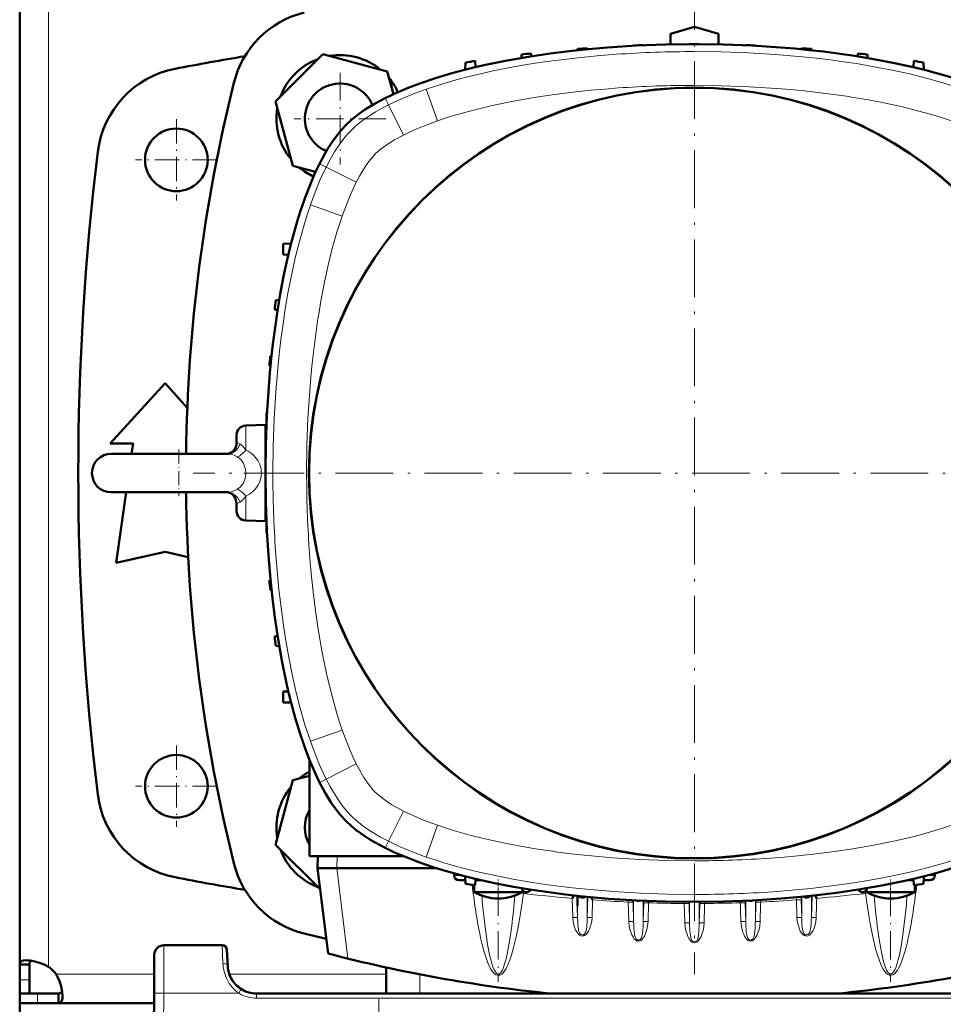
# Model space of a CAD drawing. Extents: x -1358 to 1757, y -1513 to 612.
# Tile 4 of 85: x -163 to 28, y -1276 to -1071. Entities that reach past the tile are written whole.
import ezdxf

# ---------------------------------------------------------------- set-up
doc = ezdxf.new("R2010")
doc.units = 0
doc.linetypes.add('DASHDOT', pattern=[18.5, 12, -3, 0.5, -3])

msp = doc.modelspace()

# ---------------------------------------------------------------- linework, layer by layer
at = {"color": 7, "linetype": 'DASHDOT', "lineweight": 18}
for p, q in [((-23.22, -1061.49), (-23.22, -1269.49)), ((80.78, -1165.49), (-127.22, -1165.49))]:
    msp.add_line(p, q, dxfattribs=at)
at = {"color": 7, "lineweight": 50}
for p, q in [((-163.21, -1063.52), (-163.21, -1165.49)), ((-28.21, -1074.33), (-23.21, -1072.88)), ((-28.21, -1076.54), (-28.21, -1074.33)), ((-23.21, -1072.88), (-18.21, -1074.33)), ((-18.21, -1074.33), (-18.21, -1076.54)), ((-35.84, -1076.76), (-35.84, -1076.83)), ((-33.84, -1076.68), (-33.84, -1076.73)), ((-12.59, -1076.73), (-12.59, -1076.68)), ((-10.59, -1076.83), (-10.59, -1076.76)), ((-100.33, -1078.57), (-110.13, -1088.37)), ((-86.95, -1082.15), (-100.33, -1078.57)), ((-59.09, -1078.64), (-59.12, -1079.35)), ((-57.09, -1078.41), (-57.07, -1079.01)), ((-47.47, -1077.47), (-47.48, -1077.75)), ((-45.47, -1077.32), (-45.46, -1077.55)), ((-0.98, -1077.55), (-0.97, -1077.32)), ((1.04, -1077.75), (1.03, -1077.47)), ((10.64, -1079.01), (10.66, -1078.41)), ((12.66, -1078.64), (12.68, -1079.35)), ((-70.72, -1080.28), (-70.77, -1081.79)), ((-68.72, -1079.96), (-68.67, -1081.28)), ((22.28, -1079.96), (22.24, -1081.28)), ((24.28, -1080.28), (24.34, -1081.79)), ((-85.68, -1086.88), (-86.95, -1082.15)), ((-110.13, -1088.37), (-106.55, -1101.75)), ((-106.55, -1101.75), (-101.83, -1103.01)), ((-106.89, -1117.83), (-108.56, -1117.9)), ((-108.56, -1120.15), (-108.56, -1117.9)), ((-108.56, -1120.15), (-107.47, -1120.2)), ((-110.06, -1129.62), (-109.36, -1129.59)), ((-110.3, -1131.62), (-109.7, -1131.64)), ((-110.96, -1141.23), (-111.24, -1141.24)), ((-111.16, -1143.25), (-111.39, -1143.24)), ((-144.43, -1159.37), (-133.06, -1146.87)), ((-133.06, -1146.87), (-128.44, -1151.95)), ((-111.88, -1152.86), (-111.95, -1152.87)), ((-116.29, -1155.63), (-112.22, -1155.49)), ((-112.22, -1155.49), (-112.22, -1165.4)), ((-111.98, -1154.87), (-112.03, -1154.87)), ((-118.22, -1157.63), (-118.22, -1158.3)), ((-118.22, -1158.3), (-118.22, -1159.09)), ((-139.68, -1159.37), (-144.43, -1159.37)), ((-139.98, -1161.49), (-139.68, -1159.37)), ((-112.22, -1159.49), (-112.14, -1159.49)), ((-144.22, -1161.49), (-123.51, -1161.49)), ((-136.93, -1161.49), (-144.22, -1161.49)), ((-120.03, -1161.49), (-136.93, -1161.49)), ((-123.51, -1161.49), (-120.03, -1161.49)), ((-163.21, -1267.46), (-163.21, -1165.49)), ((-112.22, -1165.58), (-112.22, -1175.49)), ((-144.22, -1169.49), (-123.51, -1169.49)), ((-143.18, -1184.12), (-141.12, -1169.49)), ((-123.51, -1169.49), (-120.03, -1169.49)), ((-118.22, -1171.9), (-118.22, -1173.35)), ((-112.22, -1171.49), (-112.14, -1171.49)), ((-112.22, -1175.49), (-116.29, -1175.35)), ((-112.03, -1176.12), (-111.98, -1176.11)), ((-111.95, -1178.12), (-111.88, -1178.12)), ((-133.06, -1181.87), (-143.18, -1184.12)), ((-128.26, -1182.93), (-133.06, -1181.87)), ((-111.39, -1187.74), (-111.16, -1187.73)), ((-111.24, -1189.74), (-110.96, -1189.75)), ((-109.7, -1199.34), (-110.3, -1199.37)), ((-109.36, -1201.39), (-110.06, -1201.37)), ((-107.47, -1210.79), (-108.56, -1210.83)), ((-108.56, -1210.83), (-108.56, -1213.08)), ((-106.89, -1213.14), (-108.56, -1213.08)), ((-103.1, -1244.99), (-103.1, -1225)), ((-106.55, -1229.23), (-110.13, -1242.62)), ((-103.1, -1228.31), (-106.55, -1229.23)), ((-110.13, -1242.62), (-100.88, -1251.87)), ((-103.1, -1244.99), (-83.66, -1244.99)), ((-101.35, -1244.99), (-101.42, -1247.49)), ((-99.24, -1265.2), (-101.42, -1247.49)), ((-101.42, -1247.49), (-97.45, -1247.49)), ((-97.42, -1247.49), (-97.45, -1247.49)), ((-97.42, -1247.49), (-76.77, -1247.49)), ((-73.08, -1248.58), (-73.1, -1249.02)), ((-72.02, -1249.99), (-70.74, -1249.99)), ((-70.72, -1250.71), (-70.77, -1249.19)), ((-68.72, -1251.02), (-68.67, -1249.71)), ((-68.68, -1249.99), (-68.53, -1249.99)), ((-68.53, -1249.99), (-68.31, -1249.99)), ((-68.31, -1249.99), (-68.25, -1249.99)), ((-67.45, -1249.99), (-68.25, -1249.99)), ((21.81, -1249.99), (21.01, -1249.99)), ((22.09, -1249.99), (21.81, -1249.99)), ((22.09, -1249.99), (22.25, -1249.99)), ((22.28, -1251.02), (22.24, -1249.71)), ((24.28, -1250.71), (24.34, -1249.19)), ((24.31, -1249.99), (25.58, -1249.99)), ((26.65, -1248.58), (26.67, -1249.02)), ((-68.92, -1252.45), (-68.92, -1250.99)), ((-68.31, -1252.45), (-68.92, -1252.45)), ((-61.52, -1252.45), (-68.31, -1252.45)), ((-58.92, -1252.45), (-61.52, -1252.45)), ((-58.92, -1252.45), (-58.92, -1252)), ((12.48, -1252.45), (12.48, -1252)), ((13.09, -1252.45), (12.48, -1252.45)), ((13.09, -1252.45), (19.88, -1252.45)), ((19.88, -1252.45), (22.48, -1252.45)), ((22.48, -1252.45), (22.48, -1250.99)), ((-48.23, -1253.15), (-48.58, -1253.75)), ((-47.47, -1253.23), (-47.47, -1255.3)), ((-44.67, -1253.51), (-44.36, -1254.08)), ((1.8, -1253.15), (2.15, -1253.75)), ((-121.23, -1263.49), (-133.29, -1263.49)), ((-120.05, -1267.8), (-120.23, -1264.44)), ((-135.29, -1265.48), (-135.33, -1273.44)), ((-163.21, -1267.46), (-161.21, -1267.46)), ((-163.21, -1270.63), (-163.21, -1267.46)), ((-161.21, -1270.63), (-161.21, -1267.46)), ((-120.05, -1267.89), (-120.05, -1267.8)), ((-87.21, -1268.09), (-87.21, -1273.49)), ((-163.21, -1273.49), (-163.21, -1270.63)), ((-161.21, -1273.49), (-161.21, -1270.63)), ((-163.21, -1273.49), (-161.21, -1273.49)), ((-163.21, -1275.49), (-163.21, -1273.49)), ((-159.51, -1273.49), (-163.21, -1273.49)), ((-155.18, -1273.49), (-159.51, -1273.49)), ((-155.18, -1275.49), (-155.18, -1273.49)), ((-135.71, -1345.49), (-135.33, -1273.44)), ((67.64, -1273.49), (-114.06, -1273.49)), ((-101.22, -1273.49), (-101.21, -1273.49)), ((-99.21, -1273.49), (-98.21, -1273.49)), ((-99.21, -1273.49), (-98.21, -1273.49)), ((-98.21, -1273.49), (40.79, -1273.49)), ((-163.21, -1275.49), (-163.21, -1279.49)), ((-159.51, -1275.49), (-163.21, -1275.49)), ((-155.18, -1275.49), (-159.51, -1275.49)), ((-135.34, -1275.49), (-155.18, -1275.49))]:
    msp.add_line(p, q, dxfattribs=at)
at = {"color": 7, "lineweight": 18}
for p, q in [((-157.21, -1063.03), (-157.21, -1165.49)), ((-76.55, -1092.42), (-78.85, -1085.81)), ((-86.72, -1089.08), (-87.41, -1087.7)), ((-83.58, -1095.34), (-86.72, -1089.08)), ((-94.45, -1094.37), (-94.4, -1094.31)), ((-89.46, -1099.28), (-89.45, -1099.26)), ((-101, -1101.3), (-99.63, -1101.99)), ((-93.37, -1105.12), (-99.63, -1101.99)), ((-96.29, -1112.15), (-102.9, -1109.85)), ((-116.29, -1156.48), (-116.29, -1155.63)), ((-116.29, -1160.72), (-116.29, -1156.48)), ((-120.03, -1161.49), (-120.05, -1161.49)), ((-157.21, -1267.96), (-157.21, -1165.49)), ((-116.29, -1170.26), (-116.29, -1175.35)), ((-96.29, -1218.83), (-102.9, -1221.13)), ((-93.37, -1225.86), (-99.63, -1228.99)), ((-101, -1229.68), (-99.63, -1228.99)), ((-89.43, -1231.74), (-89.45, -1231.72)), ((-83.58, -1235.64), (-86.72, -1241.9)), ((-94.34, -1236.72), (-94.4, -1236.67)), ((-76.55, -1238.57), (-78.85, -1245.18)), ((-86.72, -1241.9), (-87.41, -1243.28)), ((-97.35, -1244.99), (-97.42, -1247.49)), ((-95.15, -1266.24), (-97.45, -1247.49)), ((-73.1, -1249.02), (-71.44, -1249.02)), ((25.01, -1249.02), (26.67, -1249.02)), ((-58.61, -1252.3), (-58.71, -1252.69)), ((-58.16, -1252.45), (-58.2, -1252.78)), ((11.72, -1252.45), (11.76, -1252.78)), ((12.18, -1252.3), (12.27, -1252.69)), ((-48.58, -1253.75), (-48.46, -1257.71)), ((-47.6, -1253.22), (-47.47, -1257.8)), ((-45.47, -1253.44), (-45.47, -1257.8)), ((-45.47, -1257.8), (-45.34, -1253.45)), ((-44.47, -1257.71), (-44.36, -1254.08)), ((-36.96, -1254.09), (-36.96, -1254.51)), ((-36.96, -1254.51), (-36.84, -1258.54)), ((-35.97, -1254.15), (-35.96, -1254.6)), ((-35.96, -1254.6), (-35.84, -1258.62)), ((-35.84, -1254.16), (-35.84, -1258.62)), ((-33.84, -1254.25), (-33.84, -1258.62)), ((-33.73, -1254.76), (-33.72, -1254.26)), ((-32.73, -1254.67), (-32.72, -1254.3)), ((-25.34, -1254.48), (-25.33, -1254.82)), ((-24.34, -1254.49), (-24.33, -1254.9)), ((-24.22, -1254.49), (-24.22, -1258.9)), ((-22.22, -1254.49), (-22.22, -1258.9)), ((-22.09, -1254.49), (-22.1, -1254.9)), ((-21.1, -1254.48), (-21.1, -1254.82)), ((-13.7, -1254.67), (-13.71, -1254.3)), ((-12.7, -1254.76), (-12.72, -1254.26)), ((-12.59, -1254.25), (-12.59, -1258.62)), ((-10.59, -1254.16), (-10.59, -1258.62)), ((-10.48, -1254.6), (-10.59, -1258.62)), ((-10.47, -1254.15), (-10.48, -1254.6)), ((-9.48, -1254.09), (-9.48, -1254.51)), ((-2.07, -1254.08), (-2.09, -1253.54)), ((-0.97, -1257.8), (-1.07, -1254.17)), ((-0.97, -1253.44), (-0.97, -1257.8)), ((1.17, -1253.22), (1.03, -1257.8)), ((1.03, -1253.23), (1.03, -1257.8)), ((-47.47, -1255.3), (-47.47, -1257.8)), ((-33.84, -1258.62), (-33.73, -1254.76)), ((-32.85, -1258.54), (-32.73, -1254.67)), ((-25.33, -1254.82), (-25.21, -1258.81)), ((-24.33, -1254.9), (-24.22, -1258.9)), ((-22.1, -1254.9), (-22.22, -1258.9)), ((-12.59, -1258.62), (-12.7, -1254.76)), ((-133.29, -1263.49), (-133.33, -1273.44)), ((-121.23, -1263.49), (-121.05, -1267.23)), ((-163.21, -1270.63), (-161.21, -1270.63)), ((-135.31, -1269.49), (-155.67, -1269.49)), ((-87.21, -1269.49), (-119.72, -1269.49)), ((-80.21, -1269.53), (-80.21, -1273.49)), ((-117.37, -1272.84), (-117.74, -1273.44)), ((-117.22, -1272.59), (-117.37, -1272.84)), ((-159.51, -1275.49), (-159.51, -1273.49)), ((-133.33, -1273.44), (-133.71, -1345.49)), ((-117.74, -1273.44), (-133.33, -1273.44)), ((-114.06, -1274.49), (-114.06, -1273.49)), ((-114.06, -1273.49), (-114.06, -1273.49)), ((67.64, -1274.49), (-114.06, -1274.49))]:
    msp.add_line(p, q, dxfattribs=at)
at = {"color": 7, "linetype": 'DASHDOT', "lineweight": 18, "ltscale": 0.4745}
for p, q in [((-96.75, -1082.46), (-96.75, -1101.44)), ((-87.26, -1091.95), (-106.24, -1091.95))]:
    msp.add_line(p, q, dxfattribs=at)
at = {"color": 7, "linetype": 'DASHDOT', "lineweight": 18, "ltscale": 0.422498}
for p, q in [((-130.71, -1092.04), (-130.71, -1108.94)), ((-130.71, -1222.04), (-130.71, -1238.94))]:
    msp.add_line(p, q, dxfattribs=at)
at = {"color": 7, "linetype": 'DASHDOT', "lineweight": 18, "ltscale": 0.4225}
for p, q in [((-122.26, -1100.49), (-139.16, -1100.49)), ((-122.26, -1230.49), (-139.16, -1230.49))]:
    msp.add_line(p, q, dxfattribs=at)
at = {"color": 7, "linetype": 'DASHDOT', "lineweight": 18, "ltscale": 0.242282}
msp.add_line((-130.22, -1160.61), (-130.22, -1170.3), dxfattribs=at)
at = {"color": 7, "linetype": 'DASHDOT', "lineweight": 18, "ltscale": 0.124352}
msp.add_line((-116.7, -1165.49), (-111.73, -1165.49), dxfattribs=at)
at = {"color": 7, "linetype": 'DASHDOT', "lineweight": 18, "ltscale": 0.073831}
for p, q in [((-63.92, -1252.7), (-63.92, -1249.74)), ((17.48, -1252.7), (17.48, -1249.74))]:
    msp.add_line(p, q, dxfattribs=at)
at = {"color": 7, "linetype": 'DASHDOT', "lineweight": 18, "ltscale": 0.487851}
msp.add_line((-63.92, -1251.56), (-63.92, -1271.08), dxfattribs=at)
at = {"color": 7, "linetype": 'DASHDOT', "lineweight": 18, "ltscale": 0.487872}
msp.add_line((17.48, -1251.56), (17.48, -1271.08), dxfattribs=at)
at = {"color": 7, "linetype": 'DASHDOT', "lineweight": 18, "ltscale": 0.292499}
msp.add_line((-88.71, -1274.64), (-88.71, -1286.34), dxfattribs=at)
at = {"color": 7, "lineweight": 50}
for points in [[(-87.41, -1087.7), (-85.04, -1086.58), (-82.63, -1085.57), (-80.18, -1084.64), (-77.14, -1083.61), (-74.04, -1082.67), (-70.94, -1081.83), (-68.75, -1081.29), (-66.55, -1080.79), (-62.11, -1079.88), (-57.66, -1079.11), (-53.19, -1078.44), (-49.22, -1077.94), (-45.23, -1077.52), (-41.24, -1077.18), (-38.24, -1076.97), (-35.24, -1076.79), (-29.23, -1076.57), (-23.22, -1076.49)], [(-23.22, -1076.49), (-17.26, -1076.56), (-11.3, -1076.79), (-5.35, -1077.17), (-2.38, -1077.41), (0.58, -1077.7), (3.55, -1078.03), (6.5, -1078.41), (10.44, -1078.98), (14.36, -1079.64), (18.26, -1080.4), (22.53, -1081.35), (24.76, -1081.9), (26.98, -1082.5), (28.98, -1083.08), (30.97, -1083.7), (33.99, -1084.73), (36.98, -1085.89), (38.99, -1086.76), (40.97, -1087.7)], [(-95.49, -1093.22), (-94.27, -1092.11), (-92.99, -1091.09), (-91.65, -1090.14), (-90.64, -1089.5), (-89.61, -1088.89), (-87.41, -1087.7)], [(-101, -1101.3), (-99.9, -1099.23), (-99.26, -1098.14), (-98.58, -1097.08), (-97.96, -1096.18), (-97.31, -1095.31), (-96.43, -1094.24), (-95.49, -1093.22)], [(-112.22, -1165.49), (-112.14, -1159.53), (-111.92, -1153.58), (-111.54, -1147.63), (-111.29, -1144.66), (-111.01, -1141.69), (-110.67, -1138.73), (-110.3, -1135.77), (-109.73, -1131.84), (-109.07, -1127.92), (-108.31, -1124.01), (-107.36, -1119.74), (-106.81, -1117.51), (-106.21, -1115.3), (-105.63, -1113.29), (-105.01, -1111.3), (-103.98, -1108.28), (-102.82, -1105.3), (-101.95, -1103.28), (-101, -1101.3)], [(-120.03, -1161.49), (-119.85, -1161.47), (-119.45, -1161.32), (-119.01, -1161), (-118.66, -1160.59), (-118.4, -1160.09), (-118.25, -1159.53), (-118.22, -1159.09)], [(-101, -1229.68), (-102.12, -1227.31), (-103.14, -1224.9), (-104.07, -1222.45), (-105.1, -1219.41), (-106.03, -1216.32), (-106.87, -1213.21), (-107.41, -1211.02), (-107.92, -1208.82), (-108.82, -1204.39), (-109.6, -1199.93), (-110.26, -1195.47), (-110.76, -1191.49), (-111.19, -1187.5), (-111.53, -1183.51), (-111.74, -1180.51), (-111.91, -1177.51), (-112.14, -1171.5), (-112.22, -1165.49)], [(-120.03, -1169.49), (-119.88, -1169.51), (-119.5, -1169.64), (-119.06, -1169.94), (-118.7, -1170.33), (-118.43, -1170.82), (-118.27, -1171.37), (-118.22, -1171.9)], [(-95.49, -1237.76), (-96.6, -1236.55), (-97.62, -1235.26), (-98.56, -1233.92), (-99.21, -1232.91), (-99.82, -1231.88), (-101, -1229.68)], [(-87.41, -1243.28), (-89.48, -1242.18), (-90.57, -1241.54), (-91.63, -1240.86), (-92.53, -1240.24), (-93.4, -1239.59), (-94.47, -1238.71), (-95.49, -1237.76)], [(-23.22, -1254.49), (-29.18, -1254.42), (-35.13, -1254.19), (-41.08, -1253.82), (-44.05, -1253.57), (-47.02, -1253.28), (-49.98, -1252.95), (-52.94, -1252.57), (-56.87, -1252), (-60.79, -1251.34), (-64.7, -1250.59), (-68.97, -1249.64), (-71.2, -1249.08), (-73.41, -1248.49), (-75.42, -1247.91), (-77.41, -1247.29), (-80.43, -1246.25), (-83.41, -1245.1), (-85.42, -1244.22), (-87.41, -1243.28)], [(40.97, -1243.28), (38.6, -1244.4), (36.19, -1245.41), (33.75, -1246.34), (30.7, -1247.37), (27.61, -1248.31), (24.51, -1249.15), (22.31, -1249.69), (20.11, -1250.19), (15.68, -1251.1), (11.22, -1251.88), (6.76, -1252.54), (2.78, -1253.04), (-1.21, -1253.46), (-5.2, -1253.8), (-8.2, -1254.02), (-11.2, -1254.19), (-17.21, -1254.42), (-23.22, -1254.49)], [(-161.79, -1266.61), (-162.44, -1266.67), (-162.7, -1266.75), (-162.9, -1266.85), (-163.06, -1266.99), (-163.16, -1267.16), (-163.21, -1267.46)], [(-157.21, -1267.96), (-158.16, -1267.48), (-159.13, -1267.1), (-160.1, -1266.83), (-161.02, -1266.67), (-161.79, -1266.61)], [(-160.77, -1266.7), (-161.02, -1266.87), (-161.16, -1267.12), (-161.21, -1267.46)], [(-154.33, -1274.07), (-154.41, -1273.13), (-154.63, -1272.07), (-154.98, -1270.96), (-155.3, -1270.21), (-155.67, -1269.49)], [(-155.18, -1273.49), (-154.84, -1273.44), (-154.59, -1273.3), (-154.42, -1273.06)], [(-155.18, -1275.49), (-154.99, -1275.47), (-154.83, -1275.42), (-154.69, -1275.32), (-154.57, -1275.18), (-154.48, -1275.01), (-154.41, -1274.8), (-154.35, -1274.46), (-154.33, -1274.07)]]:
    msp.add_lwpolyline(points, dxfattribs=at)
at = {"color": 7, "lineweight": 18}
for points in [[(-78.85, -1085.81), (-75.43, -1084.69), (-71.98, -1083.7), (-68.51, -1082.82), (-65.01, -1082.04), (-61.51, -1081.34), (-57.98, -1080.72), (-55.34, -1080.31), (-52.69, -1079.93), (-47.38, -1079.29), (-43.43, -1078.91), (-39.47, -1078.59)], [(-23.22, -1078.03), (-17.6, -1078.1), (-11.99, -1078.3), (-6.38, -1078.63), (-0.78, -1079.11), (2.11, -1079.42), (4.99, -1079.76), (7.69, -1080.13), (10.38, -1080.53), (14.08, -1081.16), (17.77, -1081.87), (21.45, -1082.67), (25.13, -1083.59), (28.79, -1084.63), (30.61, -1085.2), (32.42, -1085.81)], [(-86.72, -1089.08), (-84.13, -1087.87), (-81.51, -1086.79), (-78.85, -1085.81)], [(-76.55, -1092.42), (-74.71, -1091.8), (-72.86, -1091.22), (-70.83, -1090.64), (-68.78, -1090.09), (-64.84, -1089.16), (-60.45, -1088.26), (-56.04, -1087.49), (-52.27, -1086.93), (-48.48, -1086.45), (-44.69, -1086.05), (-41.83, -1085.79), (-38.98, -1085.57)], [(-23.22, -1085.03), (-17.54, -1085.1), (-11.86, -1085.31), (-6.19, -1085.66), (-3.31, -1085.9), (-0.43, -1086.18), (2.34, -1086.49), (5.11, -1086.84)], [(-94.4, -1094.31), (-93.46, -1093.44), (-92.47, -1092.63), (-91.51, -1091.92), (-90.53, -1091.26), (-89.42, -1090.56), (-88.29, -1089.91), (-86.72, -1089.08)], [(9.36, -1087.46), (12.89, -1088.05), (16.41, -1088.73), (19.91, -1089.5), (23.35, -1090.36), (26.75, -1091.32), (30.12, -1092.42)], [(-83.58, -1095.34), (-82.21, -1094.68), (-80.82, -1094.06), (-79.42, -1093.48), (-76.55, -1092.42)], [(-99.63, -1101.99), (-98.79, -1100.4), (-97.88, -1098.84), (-96.88, -1097.32), (-96.32, -1096.55), (-95.73, -1095.8), (-95.11, -1095.07), (-94.45, -1094.37)], [(-87.26, -1097.49), (-86.37, -1096.9), (-85.46, -1096.35), (-83.58, -1095.34)], [(-93.37, -1105.12), (-92.73, -1103.9), (-92.04, -1102.71), (-91.18, -1101.39), (-90.72, -1100.75), (-90.23, -1100.13), (-89.46, -1099.28)], [(-89.45, -1099.26), (-88.94, -1098.79), (-88.41, -1098.34), (-87.26, -1097.49)], [(-102.9, -1109.85), (-101.92, -1107.2), (-100.84, -1104.57), (-99.63, -1101.99)], [(-96.29, -1112.15), (-95.23, -1109.29), (-94.65, -1107.88), (-94.03, -1106.49), (-93.37, -1105.12)], [(-110.68, -1165.49), (-110.61, -1159.88), (-110.41, -1154.27), (-110.07, -1148.66), (-109.6, -1143.05), (-109.29, -1140.17), (-108.94, -1137.29), (-108.58, -1134.59), (-108.18, -1131.89), (-107.55, -1128.19), (-106.84, -1124.5), (-106.04, -1120.83), (-105.12, -1117.14), (-104.08, -1113.48), (-103.51, -1111.67), (-102.9, -1109.85)], [(-101.25, -1132.92), (-100.66, -1129.38), (-99.98, -1125.86), (-99.21, -1122.36), (-98.35, -1118.92), (-97.39, -1115.52), (-96.29, -1112.15)], [(-103.68, -1165.49), (-103.61, -1159.81), (-103.4, -1154.13), (-103.05, -1148.46), (-102.81, -1145.58), (-102.53, -1142.7), (-102.22, -1139.93), (-101.87, -1137.16)], [(-120.03, -1161.49), (-119.61, -1161.45), (-119.21, -1161.33), (-118.83, -1161.14), (-118.38, -1160.79), (-117.98, -1160.35), (-117.66, -1159.83), (-117.49, -1159.47)], [(-117.49, -1159.47), (-117.95, -1159.24), (-118.14, -1159.19), (-118.19, -1159.17), (-118.21, -1159.13), (-118.22, -1159.09)], [(-117.49, -1159.47), (-116.94, -1159.92), (-116.42, -1160.54), (-116.29, -1160.72)], [(-120.03, -1161.49), (-119.72, -1161.52), (-119.39, -1161.58), (-118.72, -1161.81), (-118.07, -1162.14)], [(-116.31, -1165.49), (-116.38, -1164.65), (-116.48, -1164.24), (-116.61, -1163.84), (-116.77, -1163.48), (-116.97, -1163.15), (-117.28, -1162.75), (-117.65, -1162.41), (-118.07, -1162.14)], [(-113.81, -1162.87), (-114.26, -1162.24), (-114.79, -1161.69), (-115.41, -1161.21), (-115.83, -1160.95), (-116.28, -1160.72)], [(-118.07, -1168.84), (-117.55, -1168.48), (-117.11, -1168.03), (-116.77, -1167.49), (-116.51, -1166.86), (-116.36, -1166.19), (-116.31, -1165.49)], [(-116.28, -1170.26), (-115.54, -1169.86), (-114.86, -1169.35), (-114.27, -1168.75), (-113.79, -1168.08), (-113.42, -1167.33), (-113.18, -1166.53)], [(-118.07, -1168.84), (-118.59, -1169.11), (-119.12, -1169.32), (-119.59, -1169.44), (-120.03, -1169.49)], [(-120.03, -1169.49), (-119.72, -1169.51), (-119.41, -1169.58), (-119.12, -1169.69), (-118.83, -1169.84), (-118.38, -1170.19), (-117.98, -1170.63), (-117.66, -1171.15), (-117.49, -1171.51)], [(-116.29, -1170.26), (-116.57, -1170.64), (-116.87, -1170.98), (-117.18, -1171.28), (-117.49, -1171.51)], [(-117.49, -1171.51), (-117.95, -1171.74), (-118.16, -1171.8), (-118.22, -1171.9)], [(-102.9, -1221.13), (-104.02, -1217.71), (-105.01, -1214.26), (-105.89, -1210.78), (-106.67, -1207.29), (-107.37, -1203.78), (-107.99, -1200.26), (-108.4, -1197.61), (-108.78, -1194.96), (-109.42, -1189.66), (-109.8, -1185.7), (-110.12, -1181.74)], [(-96.29, -1218.83), (-96.91, -1216.99), (-97.49, -1215.14), (-98.07, -1213.1), (-98.62, -1211.06), (-99.55, -1207.11), (-100.45, -1202.73), (-101.22, -1198.32), (-101.78, -1194.54), (-102.26, -1190.76), (-102.66, -1186.96), (-102.92, -1184.11), (-103.13, -1181.25)], [(-93.37, -1225.86), (-94.03, -1224.49), (-94.65, -1223.1), (-95.23, -1221.69), (-96.29, -1218.83)], [(-99.63, -1228.99), (-100.84, -1226.41), (-101.92, -1223.78), (-102.9, -1221.13)], [(-91.22, -1229.54), (-91.81, -1228.64), (-92.36, -1227.73), (-93.37, -1225.86)], [(-94.4, -1236.67), (-95.27, -1235.73), (-96.08, -1234.75), (-96.79, -1233.79), (-97.45, -1232.81), (-98.14, -1231.69), (-98.79, -1230.56), (-99.63, -1228.99)], [(-89.45, -1231.72), (-89.92, -1231.22), (-90.37, -1230.69), (-91.22, -1229.54)], [(-83.58, -1235.64), (-84.8, -1235), (-86, -1234.31), (-87.32, -1233.45), (-87.96, -1232.99), (-88.58, -1232.5), (-89.43, -1231.74)], [(-76.55, -1238.57), (-79.42, -1237.5), (-80.83, -1236.92), (-82.22, -1236.3), (-83.58, -1235.64)], [(-86.72, -1241.9), (-88.34, -1241.04), (-89.92, -1240.11), (-91.47, -1239.09), (-91.99, -1238.72)], [(-55.79, -1243.53), (-59.33, -1242.93), (-62.85, -1242.25), (-66.35, -1241.48), (-69.79, -1240.63), (-73.19, -1239.66), (-76.55, -1238.57)], [(30.12, -1238.57), (28.28, -1239.18), (26.43, -1239.76), (24.39, -1240.35), (22.35, -1240.89), (18.4, -1241.83), (14.02, -1242.72), (9.61, -1243.49), (5.83, -1244.05), (2.05, -1244.53), (-1.75, -1244.94), (-4.6, -1245.19), (-7.46, -1245.41)], [(-78.85, -1245.18), (-81.51, -1244.2), (-84.13, -1243.11), (-86.72, -1241.9)], [(-23.22, -1245.95), (-28.9, -1245.88), (-34.57, -1245.68), (-40.24, -1245.32), (-43.13, -1245.08), (-46, -1244.8), (-48.78, -1244.49), (-51.54, -1244.14)], [(-23.22, -1252.95), (-28.83, -1252.88), (-34.44, -1252.68), (-40.05, -1252.35), (-45.65, -1251.87), (-48.54, -1251.56), (-51.42, -1251.22), (-54.12, -1250.85), (-56.82, -1250.45), (-60.52, -1249.82), (-64.21, -1249.11), (-67.88, -1248.31), (-71.57, -1247.39), (-75.22, -1246.35), (-77.04, -1245.78), (-78.85, -1245.18)], [(32.42, -1245.18), (29, -1246.29), (25.55, -1247.28), (22.07, -1248.16), (18.58, -1248.95), (15.07, -1249.64), (11.55, -1250.26), (8.9, -1250.68), (6.26, -1251.05), (0.95, -1251.69), (-3.01, -1252.08), (-6.97, -1252.39)], [(-35.96, -1254.6), (-35.96, -1254.59), (-35.98, -1254.58), (-36.08, -1254.55), (-36.23, -1254.53), (-36.96, -1254.51)], [(-10.48, -1254.6), (-10.47, -1254.59), (-10.46, -1254.58), (-10.36, -1254.55), (-10.2, -1254.53), (-9.48, -1254.51)], [(-1.07, -1254.17), (-1.08, -1254.16), (-1.09, -1254.15), (-1.19, -1254.12), (-1.39, -1254.09), (-2.07, -1254.08)], [(-67.11, -1255.66), (-66.81, -1258.56), (-66.46, -1261.25), (-66.14, -1263.31)], [(-33.73, -1254.76), (-33.73, -1254.76), (-33.71, -1254.74), (-33.61, -1254.71), (-33.42, -1254.69), (-32.73, -1254.67)], [(-24.33, -1254.9), (-24.34, -1254.9), (-24.35, -1254.89), (-24.46, -1254.85), (-24.66, -1254.83), (-25.33, -1254.82)], [(-22.1, -1254.9), (-22.1, -1254.9), (-22.08, -1254.89), (-21.97, -1254.85), (-21.77, -1254.83), (-21.1, -1254.82)], [(-12.7, -1254.76), (-12.71, -1254.76), (-12.72, -1254.74), (-12.82, -1254.71), (-13.02, -1254.69), (-13.7, -1254.67)], [(20.68, -1255.66), (20.37, -1258.56), (20.03, -1261.25), (19.71, -1263.31)], [(-47.47, -1257.8), (-47.47, -1257.79), (-47.48, -1257.78), (-47.55, -1257.75), (-47.69, -1257.73), (-48.07, -1257.71), (-48.46, -1257.71)], [(-48.46, -1257.71), (-48.37, -1258.64), (-48.16, -1259.54), (-48.01, -1259.97), (-47.83, -1260.4), (-47.51, -1260.94), (-47.3, -1261.18), (-47.07, -1261.39), (-46.77, -1261.54), (-46.44, -1261.59), (-46.24, -1261.56), (-46.04, -1261.49), (-45.7, -1261.25), (-45.41, -1260.91), (-45.17, -1260.53), (-44.99, -1260.13), (-44.69, -1259.25), (-44.54, -1258.49), (-44.47, -1257.71)], [(-45.47, -1257.8), (-45.46, -1257.79), (-45.45, -1257.78), (-45.38, -1257.75), (-45.24, -1257.73), (-44.86, -1257.71), (-44.47, -1257.71)], [(-35.84, -1258.62), (-35.85, -1258.62), (-35.88, -1258.6), (-36.08, -1258.56), (-36.72, -1258.53), (-36.84, -1258.54)], [(-36.84, -1258.54), (-36.74, -1259.5), (-36.53, -1260.44), (-36.38, -1260.89), (-36.2, -1261.34), (-35.89, -1261.91), (-35.7, -1262.16), (-35.47, -1262.38), (-35.2, -1262.54), (-34.93, -1262.62), (-34.64, -1262.6), (-34.38, -1262.5), (-34.16, -1262.33), (-33.97, -1262.14), (-33.78, -1261.88), (-33.62, -1261.61), (-33.43, -1261.23), (-33.28, -1260.83), (-33.02, -1259.91), (-32.87, -1258.97), (-32.85, -1258.54)], [(-34.75, -1262.41), (-34.57, -1262.34), (-34.41, -1262.21), (-34.28, -1262.03), (-34.19, -1261.83), (-34.05, -1261.4), (-34, -1261.11), (-33.93, -1260.53), (-33.86, -1259.35), (-33.84, -1258.62)], [(-33.84, -1258.62), (-33.84, -1258.62), (-33.83, -1258.61), (-33.76, -1258.58), (-33.62, -1258.56), (-33.24, -1258.54), (-32.85, -1258.54)], [(-12.59, -1258.62), (-12.6, -1258.62), (-12.63, -1258.6), (-12.83, -1258.56), (-13.47, -1258.53), (-13.59, -1258.54)], [(-9.6, -1258.54), (-9.69, -1259.5), (-9.9, -1260.44), (-10.05, -1260.89), (-10.23, -1261.34), (-10.55, -1261.91), (-10.74, -1262.16), (-10.96, -1262.38), (-11.23, -1262.54), (-11.51, -1262.62), (-11.8, -1262.6), (-12.05, -1262.5), (-12.28, -1262.33), (-12.47, -1262.14), (-12.66, -1261.88), (-12.82, -1261.61), (-13, -1261.23), (-13.16, -1260.83), (-13.42, -1259.91), (-13.56, -1258.97), (-13.59, -1258.54)], [(-11.68, -1262.41), (-11.87, -1262.34), (-12.02, -1262.21), (-12.15, -1262.03), (-12.25, -1261.83), (-12.38, -1261.4), (-12.44, -1261.11), (-12.5, -1260.53), (-12.57, -1259.35), (-12.59, -1258.62)], [(-10.59, -1258.62), (-10.59, -1258.62), (-10.58, -1258.61), (-10.51, -1258.58), (-10.37, -1258.56), (-9.99, -1258.54), (-9.6, -1258.54)], [(-0.97, -1257.8), (-0.97, -1257.79), (-0.98, -1257.78), (-1.05, -1257.75), (-1.19, -1257.73), (-1.57, -1257.71), (-1.96, -1257.71)], [(2.03, -1257.71), (1.94, -1258.64), (1.73, -1259.54), (1.58, -1259.97), (1.39, -1260.4), (1.07, -1260.94), (0.87, -1261.18), (0.63, -1261.39), (0.34, -1261.54), (0.01, -1261.59), (-0.2, -1261.56), (-0.39, -1261.49), (-0.73, -1261.25), (-1.03, -1260.91), (-1.26, -1260.53), (-1.45, -1260.13), (-1.74, -1259.25), (-1.9, -1258.49), (-1.96, -1257.71)], [(1.03, -1257.8), (1.04, -1257.79), (1.07, -1257.77), (1.18, -1257.74), (1.36, -1257.72), (2.03, -1257.71)], [(-63.59, -1269.67), (-63.35, -1269.56), (-63.14, -1269.4), (-62.93, -1269.2), (-62.74, -1268.97), (-62.51, -1268.64), (-62.3, -1268.29), (-62.05, -1267.8), (-61.82, -1267.3), (-61.44, -1266.29), (-61.1, -1265.26), (-60.81, -1264.23), (-60.26, -1262), (-59.81, -1259.75)], [(-63.33, -1269.05), (-63.08, -1268.63), (-62.84, -1268.07), (-62.6, -1267.37), (-62.36, -1266.55), (-61.92, -1264.58), (-61.51, -1262.2), (-61.14, -1259.46)], [(-47.37, -1259.67), (-47.3, -1260.17), (-47.25, -1260.42), (-47.13, -1260.78)], [(-46.56, -1261.35), (-46.4, -1261.35), (-46.25, -1261.3), (-46.08, -1261.19), (-45.94, -1261.03), (-45.78, -1260.72), (-45.67, -1260.37), (-45.63, -1260.13), (-45.56, -1259.65)], [(-35.75, -1260.56), (-35.69, -1261.09), (-35.64, -1261.35), (-35.54, -1261.74), (-35.4, -1262.04), (-35.3, -1262.17), (-35.14, -1262.32), (-34.94, -1262.41), (-34.75, -1262.41)], [(-24.22, -1258.9), (-24.22, -1258.9), (-24.23, -1258.89), (-24.3, -1258.86), (-24.44, -1258.84), (-24.82, -1258.81), (-25.21, -1258.81)], [(-25.21, -1258.81), (-25.14, -1259.63), (-24.99, -1260.42), (-24.76, -1261.2), (-24.58, -1261.65), (-24.36, -1262.1), (-24.07, -1262.51), (-23.89, -1262.69), (-23.68, -1262.85), (-23.46, -1262.94), (-23.22, -1262.98)], [(-24.22, -1258.9), (-24.15, -1260.54), (-24.07, -1261.41), (-23.98, -1261.85), (-23.83, -1262.29), (-23.67, -1262.54), (-23.46, -1262.73), (-23.22, -1262.79)], [(-21.22, -1258.81), (-21.29, -1259.63), (-21.44, -1260.42), (-21.67, -1261.2), (-21.85, -1261.65), (-22.08, -1262.1), (-22.37, -1262.51), (-22.55, -1262.69), (-22.75, -1262.85), (-22.98, -1262.94), (-23.22, -1262.98)], [(-22.22, -1258.9), (-22.28, -1260.54), (-22.37, -1261.41), (-22.45, -1261.85), (-22.6, -1262.29), (-22.76, -1262.54), (-22.98, -1262.73), (-23.22, -1262.79)], [(-22.22, -1258.9), (-22.21, -1258.9), (-22.2, -1258.89), (-22.13, -1258.86), (-21.99, -1258.84), (-21.61, -1258.81), (-21.22, -1258.81)], [(-10.68, -1260.56), (-10.74, -1261.09), (-10.79, -1261.35), (-10.9, -1261.74), (-11.04, -1262.04), (-11.13, -1262.17), (-11.3, -1262.32), (-11.49, -1262.41), (-11.68, -1262.41)], [(0.12, -1261.35), (-0.04, -1261.35), (-0.19, -1261.3), (-0.36, -1261.19), (-0.5, -1261.03), (-0.66, -1260.72), (-0.76, -1260.37), (-0.81, -1260.13), (-0.87, -1259.65)], [(0.93, -1259.67), (0.87, -1260.17), (0.81, -1260.42), (0.7, -1260.78)], [(17.15, -1269.67), (16.92, -1269.56), (16.71, -1269.4), (16.5, -1269.2), (16.31, -1268.97), (16.07, -1268.64), (15.86, -1268.29), (15.61, -1267.8), (15.39, -1267.3), (15, -1266.29), (14.67, -1265.26), (14.37, -1264.23), (13.83, -1262), (13.37, -1259.75)], [(16.9, -1269.05), (16.65, -1268.63), (16.4, -1268.07), (16.16, -1267.37), (15.93, -1266.55), (15.49, -1264.58), (15.08, -1262.2), (14.7, -1259.46)], [(-47.13, -1260.78), (-46.98, -1261.05), (-46.77, -1261.26), (-46.56, -1261.35)], [(0.7, -1260.78), (0.54, -1261.05), (0.33, -1261.26), (0.12, -1261.35)], [(-67.19, -1263.6), (-66.91, -1264.66), (-66.59, -1265.71), (-66.09, -1267.1), (-65.8, -1267.78), (-65.57, -1268.23), (-65.31, -1268.66), (-65.02, -1269.07), (-64.82, -1269.28), (-64.6, -1269.48), (-64.35, -1269.63), (-64.05, -1269.72), (-63.74, -1269.71), (-63.59, -1269.67)], [(-66.14, -1263.31), (-65.72, -1265.5), (-65.5, -1266.44), (-65.27, -1267.27), (-65.03, -1267.98), (-64.78, -1268.57), (-64.53, -1269.01), (-64.28, -1269.29), (-64.11, -1269.4), (-63.94, -1269.44), (-63.78, -1269.42)], [(20.76, -1263.6), (20.47, -1264.66), (20.16, -1265.71), (19.66, -1267.1), (19.36, -1267.78), (19.13, -1268.23), (18.88, -1268.66), (18.58, -1269.07), (18.39, -1269.28), (18.17, -1269.48), (17.91, -1269.63), (17.62, -1269.72), (17.3, -1269.71), (17.15, -1269.67)], [(19.71, -1263.31), (19.29, -1265.5), (19.07, -1266.44), (18.84, -1267.27), (18.6, -1267.98), (18.35, -1268.57), (18.09, -1269.01), (17.84, -1269.29), (17.67, -1269.4), (17.5, -1269.44), (17.34, -1269.42)], [(-120.2, -1270.57), (-119.73, -1271.39), (-119.15, -1272.16), (-118.49, -1272.85), (-117.74, -1273.44)], [(-63.78, -1269.42), (-63.55, -1269.29), (-63.33, -1269.05)], [(17.34, -1269.42), (17.12, -1269.29), (16.9, -1269.05)], [(-135.33, -1273.44), (-135.33, -1273.44), (-135.31, -1273.44), (-135.11, -1273.43), (-133.33, -1273.44)]]:
    msp.add_lwpolyline(points, dxfattribs=at)
at = {"color": 7, "lineweight": 50}
for centre, radius in [((-23.22, -1165.49), 80), ((-23.22, -1165.49), 79.95), ((-130.71, -1100.49), 6.5), ((-130.71, -1230.49), 6.5)]:
    msp.add_circle(centre, radius, dxfattribs=at)
for centre, radius, start, end in [((-99.37, -1089.33), 20, 103.9859, 166.0141), ((-23.22, -1376.49), 300, 92.0297, 92.4119), ((-23.22, -1376.49), 300, 89.809, 90.191), ((-23.22, -1376.49), 300, 87.5881, 87.9704), ((-96.75, -1091.95), 13.2, 50.38, 99.62), ((-23.22, -1376.49), 300, 96.4835, 96.8681), ((-23.22, -1376.49), 300, 94.2533, 94.6365), ((-23.22, -1376.49), 300, 85.3635, 85.7467), ((-23.22, -1376.49), 300, 83.1319, 83.5165), ((-23.21, -1636.74), 565.5, 99.4938, 100.9844), ((-96.75, -1091.95), 13.2, 110.38, 159.62), ((-23.22, -1376.49), 300, 98.7235, 99.1102), ((-23.22, -1376.49), 300, 80.8898, 81.2765), ((-127.15, -1101.23), 20, 100.9844, 173.0365), ((206.41, -1165.49), 335.12, 166.0141, 179.3161), ((-96.75, -1091.95), 7.3, 22.7775, 247.1989), ((-96.75, -1091.95), 13.2, 24.6059, 39.62), ((-96.75, -1091.95), 13.2, 170.38, 219.62), ((398.94, -1165.49), 550, 173.0365, 186.9635), ((-96.75, -1091.95), 13.2, 230.38, 245.3753), ((187.78, -1165.49), 300, 173.1319, 173.5165), ((187.78, -1165.49), 300, 175.3635, 175.7467), ((187.78, -1165.49), 300, 177.5881, 177.9704), ((-116.22, -1157.63), 2, 92, 180), ((-121.1, -1159.09), 2.88, 353.4422, 0.0264), ((-144.22, -1165.49), 4, 90, 180), ((-120.06, -1160.6), 0.896, 272.147, 283.9535), ((187.78, -1165.49), 300, 179.809, 179.9875), ((-144.22, -1165.49), 4, 180, 270), ((187.78, -1165.49), 300, 180.0125, 180.191), ((206.41, -1165.49), 335.12, 180.6839, 193.9859), ((-116.22, -1173.35), 2, 180, 268), ((187.78, -1165.49), 300, 182.0297, 182.4119), ((187.78, -1165.49), 300, 184.2533, 184.6365), ((187.78, -1165.49), 300, 186.4835, 186.8681), ((-96.75, -1239.03), 13.2, 118.766, 129.62), ((-96.75, -1239.03), 13.2, 140.38, 189.62), ((-127.15, -1229.75), 20, 186.9635, 259.0156), ((-96.75, -1239.03), 7.3, 150.4789, 209.5211), ((-96.75, -1239.03), 13.2, 200.38, 249.62), ((-99.37, -1241.65), 20, 193.9859, 256.0141), ((-23.21, -694.24), 565.5, 259.0156, 260.5061), ((-23.22, -954.49), 300, 260.8898, 261.2765), ((-63.92, -1243.79), 10, 240, 270), ((-63.92, -1243.79), 10, 270, 300), ((-58.08, -1251.45), 1, 191.0969, 330), ((11.64, -1251.45), 1, 210, 348.9032), ((17.48, -1243.79), 10, 240, 270), ((17.48, -1243.79), 10, 270, 300), ((-23.22, -954.49), 300, 278.7235, 279.1102), ((-46.47, -1252.59), 1, 222.1194, 306.2181), ((-34.84, -1253.27), 1, 247.3376, 287.0166), ((-23.22, -954.49), 300, 269.9972, 270.0026), ((-11.59, -1253.27), 1, 252.9833, 292.6624), ((0.03, -1252.59), 1, 233.7818, 317.8806), ((-23.21, -935.87), 335.12, 256.0141, 256.8206), ((-133.29, -1265.49), 2, 90, 179.7), ((-121.23, -1264.49), 1, 3, 90), ((-23.22, -974.99), 300, 255.32, 264.2681), ((-23.22, -974.99), 300, 275.7319, 284.68), ((-161.33, -1273.61), 7, 36.0817, 53.9139), ((-114.06, -1267.49), 6, 183.748, 208.7472), ((-114.06, -1267.49), 6, 183.8433, 208.7473), ((-114.06, -1267.49), 6, 208.7491, 238.2522), ((-114.06, -1267.49), 6, 238.2564, 270)]:
    msp.add_arc(centre, radius, start, end, dxfattribs=at)
at = {"color": 7, "lineweight": 18}
for centre, radius, start, end in [((-23.3, -1311.91), 233.88, 89.9802, 93.9642), ((-23.33, -1311.18), 226.15, 89.9722, 93.9686), ((-18.75, -1265.81), 180.55, 81.0447, 82.4071), ((77.1, -1161.02), 180.55, 171.0447, 172.4071), ((-118.14, -1165.49), 5.07, 348.1426, 31.1932), ((123.2, -1165.57), 233.88, 179.9802, 183.9642), ((122.47, -1165.6), 226.15, 179.9722, 183.9686), ((-79.16, -1221.2), 21.71, 225.6293, 233.7646), ((-27.69, -1065.17), 180.55, 261.0447, 262.4071), ((-23.11, -1019.8), 226.15, 269.9722, 273.9686), ((90.76, -1231.98), 161.22, 186.7462, 188.5467), ((-58.26, -1251.42), 1.35, 234.6001, 250.4746), ((-23.14, -1019.07), 233.88, 269.9802, 273.9642), ((11.82, -1251.42), 1.35, 289.5262, 305.3945), ((-137.2, -1231.98), 161.22, 351.4533, 353.2538), ((133.79, -1236.14), 201.85, 184.8456, 185.5494), ((-223.31, -1239.73), 163.37, 353.0644, 355.2758), ((-23.22, -954.13), 300.7, 263.3195, 265.1616), ((-23.22, -954.13), 300.7, 265.9673, 267.3812), ((40.35, -1252.94), 41.44, 180.7032, 181.6996), ((11.24, -1248.31), 4.5, 276.6805, 283.2935), ((176.73, -1239.73), 163.22, 184.7279, 186.9413), ((-180.22, -1236.14), 201.85, 354.4506, 355.1544), ((-23.22, -954.13), 300.7, 268.1866, 269.5974), ((-26.29, -1257.64), 21.17, 180.4253, 185.5172), ((-67.25, -1257.61), 21.79, 354.6181, 359.5014), ((-9.88, -1258.4), 25.96, 180.4973, 184.7844), ((-36.56, -1258.4), 25.96, 355.2156, 359.5027), ((20.82, -1257.61), 21.79, 180.4986, 185.3819), ((-20.14, -1257.64), 21.17, 354.4828, 359.5748), ((-112.6, -1266.85), 8.46, 182.6014, 206.0888), ((-62.53, -1268.68), 1.45, 210.6768, 223.1147), ((16.1, -1268.68), 1.45, 316.8774, 329.3325), ((-114.06, -1267.48), 7.01, 238.2752, 269.9814)]:
    msp.add_arc(centre, radius, start, end, dxfattribs=at)
for centre, major_axis, ratio, start_param, end_param in [((-116.43, -1158.79), (-2.21, -3.33), 0.321049, 0.390344, 1.178217), ((-116.43, -1172.19), (2.21, -3.33), 0.321038, 1.963366, 2.751241), ((-68.21, -1248.99), (0, 1), 0.866025, 2.577763, 3.101963), ((21.78, -1248.99), (0, 1), 0.866025, 3.181224, 3.705427), ((-63.68, -1208.38), (-0.19, -61.27), 0.120604, 0.577016, 0.762779), ((-57.67, -1248.38), (-4.47, 0), 0.992546, 1.337092, 1.453325), ((4576.17, -1387.47), (-4587.61, 0), 0.992546, 6.25398, 6.254865), ((-23.22, -958.57), (-298.48, 0), 0.992546, 1.616846, 1.641707), ((-4801.21, -1393.6), (-4801.2, 0), 0.992546, 3.170112, 3.170874), ((4861.94, -1395.33), (-4861.89, 0), 0.992546, 6.253842, 6.254662), ((-23.22, -958.52), (-298.53, 0), 0.992546, 1.655874, 1.68826), ((17.24, -1208.38), (0.19, -61.27), 0.120604, 5.520407, 5.706169), ((-64.07, -1207.98), (0.13, -61.72), 0.121044, 5.602064, 5.834263), ((4464.74, -1384.63), (-4487.75, 0), 0.992546, 6.254039, 6.254936), ((-23.22, -958.59), (-298.46, 0), 0.992546, 1.577876, 1.602684), ((-4565.85, -1386.52), (-4554.08, 0), 0.992546, 3.169911, 3.170766), ((17.63, -1207.98), (-0.13, -61.72), 0.121044, 0.448922, 0.681121), ((-121.05, -1267.86), (0.999, 0.052), 0.625417, 0.000123, 1.538026)]:
    msp.add_ellipse(centre, major_axis=major_axis, ratio=ratio, start_param=start_param, end_param=end_param, dxfattribs=at)
at = {"color": 7, "lineweight": 50}
for centre, major_axis, start_param, end_param in [((-71.95, -1248.99), (1.14, 0.23), 2.936487, 4.481103), ((25.51, -1248.99), (1.14, -0.23), 4.943675, 6.488291)]:
    msp.add_ellipse(centre, major_axis=major_axis, ratio=0.853683, start_param=start_param, end_param=end_param, dxfattribs=at)

doc.saveas('drawing.dxf')
